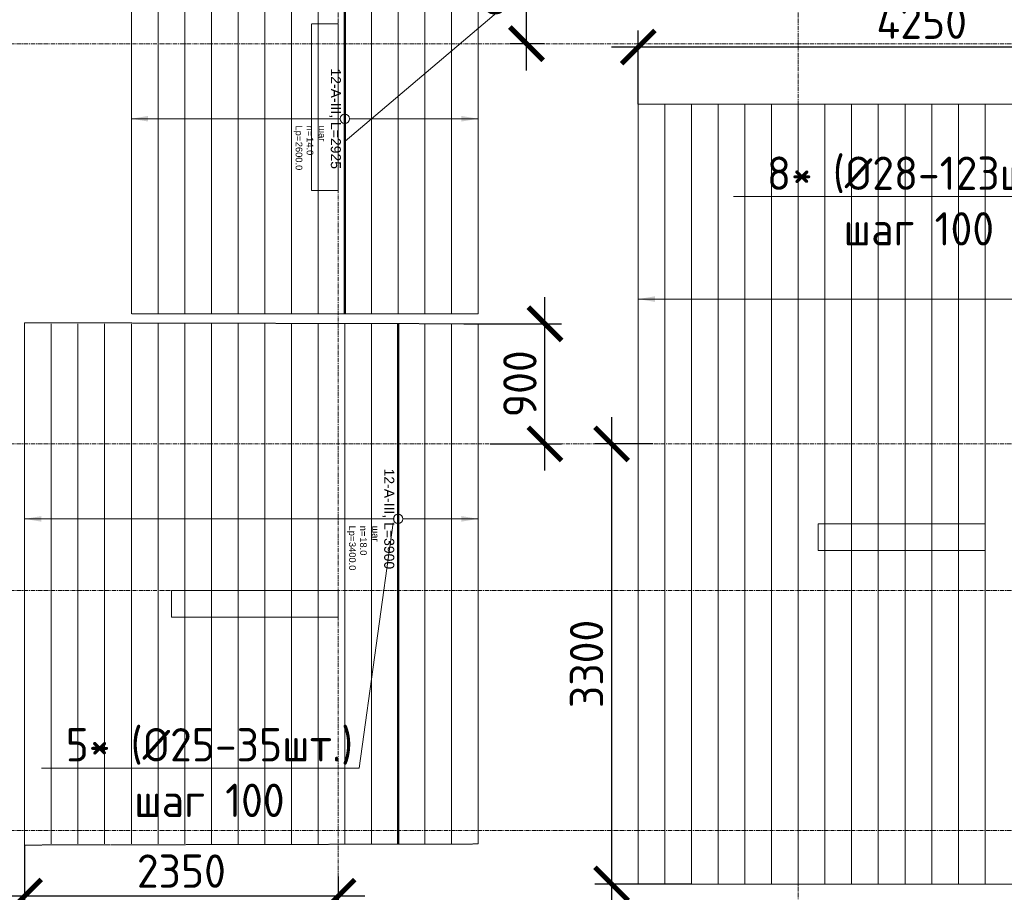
# Model space of a CAD drawing. Header units: millimetres. Extents: x -56135 to 1694203, y -446411 to -23139.
# Tile 129 of 256: x 683227 to 690609, y -119761 to -113219. Entities that reach past the tile are written whole.
import ezdxf
from ezdxf import colors
from ezdxf.entities.mleader import LeaderData, LeaderLine
from ezdxf.enums import TextEntityAlignment as Align
from ezdxf.math import Vec2, Vec3

# ---------------------------------------------------------------- set-up
doc = ezdxf.new("R2010")
doc.units = ezdxf.units.MM
doc.set_wipeout_variables(frame=1)
for name, pattern in [('01 Штриховая _4 мм_', [6, 3.5, -2.5]), ('______5', [1100, 800, -100, 100, -100]), ('GOST2.303 4', [7, 5, -2, 0]), ('осевая', [50.8, 31.75, -6.35, 6.35, -6.35])]:
    doc.linetypes.add(name, pattern=pattern)
for name, color, linetype, lineweight in [('АрмСтер', 2, 'Continuous', 50), ('контур распр. стерхней', 2, 'GOST2.303 4', 20), ('Оси', 40, '______5', 18), ('подоснова', 151, 'Continuous', 5), ('РАЗМЕРЫ', 1, 'Continuous', 9), ('СТЕНЫ', 3, 'Continuous', 30)]:
    doc.layers.add(name, color=color, linetype=linetype, lineweight=lineweight)
doc.layers.add('АрмСтер_атрибуты', color=2, linetype='Continuous', lineweight=0, plot=False)
doc.layers.add('АрмСтер_невид', color=8, linetype='Continuous', lineweight=0, plot=False)
doc.styles.add('GOST-2.304_Type-B', font='GOST_Common.ttf')
doc.styles.get("Standard").update_dxf_attribs({"font": 'arial.ttf'})
doc.styles.add('Аннотативный', font='arial.ttf')
doc.dimstyles.new('СПДС', dxfattribs={"dimscale": 100, "dimtxt": 2.5, "dimasz": 2.5, "dimexe": 1.25, "dimexo": 0, "dimtad": 1, "dimdec": 0, "dimtxsty": 'GOST-2.304_Type-B', "dimblk": 'ARCHTICK', "dimcen": 2.5, "dimdle": 2, "dimadec": 0, "dimazin": 2, "dimtfac": 0.75, "dimtdec": 0, "dimtmove": 1, "dimatfit": 3, "dimfxl": 1, "dimtolj": 1, "dimarcsym": 1})

# ---------------------------------------------------------------- blocks, each defined once
blk = doc.blocks.new('оси 2.2-2.3')
at = {"layer": 'Оси', "color": 16, "linetype": 'осевая', "lineweight": 0, "transparency": 33554687}
for p, q in [((487804.9, -104267.9), (487804.9, -134893.5)), ((491254.9, -104267.9), (491254.9, -134893.5)), ((468076.3, -113595.4), (524372.9, -113595.4)), ((468076.3, -116595.4), (524372.9, -116595.4)), ((468076.3, -117695.4), (524372.9, -117695.4)), ((468076.3, -119495.4), (524372.9, -119495.4))]:
    blk.add_line(p, q, dxfattribs=at)
blk = doc.blocks.new('*U1163')
at = {"layer": 'АрмСтер_невид', "ltscale": 100}
for p, q in [((-1462.5, -1200), (4387.5, -1200)), ((-1462.5, -1400), (4387.5, -1400)), ((-1462.5, -1600), (4387.5, -1600)), ((-1462.5, -1800), (4387.5, -1800)), ((-1462.5, -2000), (4387.5, -2000)), ((-1462.5, -2200), (4387.5, -2200)), ((-1462.5, -2400), (4387.5, -2400)), ((-1462.5, -2600), (4387.5, -2600)), ((-1462.5, -2800), (4387.5, -2800)), ((-1462.5, -3000), (4387.5, -3000)), ((-1462.5, -3200), (4387.5, -3200)), ((-1462.5, -3400), (4387.5, -3400)), ((-1462.5, -3600), (4387.5, -3600)), ((-1462.5, -3800), (4387.5, -3800))]:
    blk.add_line(p, q, dxfattribs=at)
at = {"layer": 'РАЗМЕРЫ', "ltscale": 15}
blk.add_line((0, -3800), (0, 8400), dxfattribs=at)
at = {"layer": 'РАЗМЕРЫ'}
blk.add_line((112.5, -3800), (-112.5, -3800), dxfattribs=at)
blk.add_solid([(0, -3800), (20.9, -3674.8), (-20.9, -3674.8)], dxfattribs=at)
at = {"layer": 'АрмСтер_атрибуты', "style": 'Аннотативный', "flags": 8}
blk.add_attdef('ПОЗ', (110, 29.6), '', height=75, dxfattribs=at)
blk.add_attdef('НАИМЕНОВАНИЕ', text='', height=75, dxfattribs=at).set_placement((0, -29.3), align=Align.TOP_CENTER)
at = {"layer": 'АрмСтер_атрибуты', "color": 215, "style": 'Аннотативный'}
for tag, p, flags in [('ШАГ', (190.9, -194.2), 10), ('КОЛ', (138, -285.1), 8), ('ШИРИНА', (172.9, -367.8), 8)]:
    blk.add_attdef(tag, p, '', height=50, dxfattribs=dict(at, flags=flags))
at = {"layer": 'АрмСтер_атрибуты', "flags": 9}
for tag, p in [('МАССА', (-1033.5, -1010.5)), ('ОБОЗНАЧЕНИЕ', (-1033.5, -1124.4))]:
    blk.add_attdef(tag, p, '', height=75, dxfattribs=at)
blk = doc.blocks.new('_ArchTick')
at = {"color": 0, "linetype": 'ByBlock', "const_width": 0.15}
blk.add_lwpolyline([(-0.5, -0.5), (0.5, 0.5)], dxfattribs=at)
blk = doc.blocks.new('*D1379')
at = {"layer": 'DEFPOINTS', "color": 0, "transparency": 16777216}
for p in [(687864.3, -113425.4), (692114.3, -113758.8), (687864.3, -113851.4)]:
    blk.add_point(p, dxfattribs=at)
at = {"layer": 'РАЗМЕРЫ', "color": 0, "lineweight": -2, "transparency": 16777216}
for p, q in [((687864.3, -113851.4), (687864.3, -113300.4)), ((692114.3, -113758.8), (692114.3, -113300.4)), ((692314.3, -113425.4), (687664.3, -113425.4))]:
    blk.add_line(p, q, dxfattribs=at)
at = {"layer": 'РАЗМЕРЫ', "color": 0, "lineweight": -2, "transparency": 16777216, "xscale": 250, "yscale": 250, "zscale": 250, "rotation": 180}
blk.add_blockref('_ArchTick', (687864.3, -113425.4), dxfattribs=at)
at = {"layer": 'РАЗМЕРЫ', "color": 0, "lineweight": -2, "transparency": 16777216, "xscale": 250, "yscale": 250, "zscale": 250}
blk.add_blockref('_ArchTick', (692114.3, -113425.4), dxfattribs=at)
at = {"layer": 'РАЗМЕРЫ', "color": 0, "transparency": 16777216, "insert": (689989.3, -113237.9), "char_height": 250, "attachment_point": 5, "style": 'GOST-2.304_Type-B'}
blk.add_mtext('\\A1;4250', dxfattribs=at)
blk = doc.blocks.new('*D1256')
at = {"layer": 'DEFPOINTS', "color": 0, "transparency": 16777216}
for p in [(687973, -116399.2), (687664.3, -119699.2), (688261.7, -119699.2)]:
    blk.add_point(p, dxfattribs=at)
at = {"layer": 'РАЗМЕРЫ', "color": 0, "lineweight": -2, "transparency": 16777216}
for p, q in [((687664.3, -116199.2), (687664.3, -119899.2)), ((687973, -116399.2), (687539.3, -116399.2)), ((688261.7, -119699.2), (687539.3, -119699.2))]:
    blk.add_line(p, q, dxfattribs=at)
at = {"layer": 'РАЗМЕРЫ', "color": 0, "lineweight": -2, "transparency": 16777216, "xscale": 250, "yscale": 250, "zscale": 250}
for p, rotation in [((687664.3, -116399.2), 90), ((687664.3, -119699.2), 270)]:
    blk.add_blockref('_ArchTick', p, dxfattribs=dict(at, rotation=rotation))
at = {"layer": 'РАЗМЕРЫ', "color": 0, "transparency": 16777216, "insert": (687476.8, -118049.2), "char_height": 250, "attachment_point": 5, "rotation": 90, "style": 'GOST-2.304_Type-B'}
blk.add_mtext('\\A1;3300', dxfattribs=at)
blk = doc.blocks.new('_None')
blk = doc.blocks.new('*U1143')
at = {"layer": 'АрмСтер_невид', "ltscale": 100}
for p, q in [((-1462.5, 1000), (1462.5, 1000)), ((-1462.5, 800), (1462.5, 800)), ((-1462.5, 600), (1462.5, 600)), ((-1462.5, 400), (1462.5, 400)), ((-1462.5, 200), (1462.5, 200)), ((-1462.5, -200), (1462.5, -200)), ((-1462.5, -400), (1462.5, -400)), ((-1462.5, -600), (1462.5, -600)), ((-1462.5, -800), (1462.5, -800)), ((-1462.5, -1000), (1462.5, -1000)), ((-1462.5, -1200), (1462.5, -1200)), ((-1462.5, -1400), (1462.5, -1400)), ((-1462.5, -1600), (1462.5, -1600))]:
    blk.add_line(p, q, dxfattribs=at)
at = {"layer": 'РАЗМЕРЫ'}
for p, q in [((112.5, 1000), (-112.5, 1000)), ((112.5, -1600), (-112.5, -1600))]:
    blk.add_line(p, q, dxfattribs=at)
at = {"layer": 'РАЗМЕРЫ', "ltscale": 15}
blk.add_line((0, -1600), (0, 1000), dxfattribs=at)
at = {"layer": 'РАЗМЕРЫ'}
for points in [[(0, 1000), (20.9, 874.8), (-20.9, 874.8)], [(0, -1600), (20.9, -1474.8), (-20.9, -1474.8)]]:
    blk.add_solid(points, dxfattribs=at)
at = {"layer": 'АрмСтер_атрибуты', "color": 215, "ltscale": 15, "style": 'Аннотативный'}
for s, p in [('шаг', (51.4, -194.2)), ('n=', (51.4, -285.1)), ('Lр=', (50.2, -367.8))]:
    blk.add_text(s, height=50, dxfattribs=at).set_placement(p)
at = {"layer": 'АрмСтер_атрибуты', "style": 'Аннотативный', "flags": 8}
blk.add_attdef('ПОЗ', (110, 29.6), '', height=75, dxfattribs=at)
at = {"layer": 'АрмСтер_атрибуты', "color": 215, "style": 'Аннотативный'}
for tag, p, flags in [('ШАГ', (190.9, -194.2), 10), ('КОЛ', (138, -285.1), 8), ('ШИРИНА', (172.9, -367.8), 8)]:
    blk.add_attdef(tag, p, '', height=50, dxfattribs=dict(at, flags=flags))
at = {"layer": 'АрмСтер_атрибуты', "flags": 9}
for tag, p in [('МАССА', (-1033.5, -1010.5)), ('ОБОЗНАЧЕНИЕ', (-1033.5, -1124.4))]:
    blk.add_attdef(tag, p, '', height=75, dxfattribs=at)
at = {"linetype": 'Continuous', "lineweight": 0}
blk.add_wipeout([(35, 0), (28.3, 20.6), (10.8, 33.3), (-10.8, 33.3), (-28.3, 20.6), (-35, 0), (-28.3, -20.6), (-10.8, -33.3), (10.8, -33.3), (28.3, -20.6)], dxfattribs=at)
at = {"color": 0, "linetype": 'ByBlock', "lineweight": -2, "ltscale": 100}
blk.add_line((-1462.5, 0), (1462.5, 0), dxfattribs=at)
at = {"layer": 'АрмСтер_невид', "ltscale": 100}
blk.add_line((-1462.5, 0), (1462.5, 0), dxfattribs=at)
at = {"layer": 'РАЗМЕРЫ'}
blk.add_circle((0, 0), 35, dxfattribs=at)
at = {"layer": 'АрмСтер_атрибуты', "style": 'Аннотативный', "flags": 8}
blk.add_attdef('НАИМЕНОВАНИЕ', text='', height=75, dxfattribs=at).set_placement((0, -29.3), align=Align.TOP_CENTER)
blk = doc.blocks.new('*D1370')
at = {"layer": 'DEFPOINTS', "color": 0, "transparency": 16777216}
for p in [(686664.3, -112499.2), (687026.9, -112499.2), (687158.5, -113399.2)]:
    blk.add_point(p, dxfattribs=at)
at = {"layer": 'РАЗМЕРЫ', "color": 0, "lineweight": -2, "transparency": 16777216}
for p, q in [((687026.9, -113599.2), (687026.9, -112299.2)), ((686664.3, -112499.2), (687151.9, -112499.2)), ((687158.5, -113399.2), (686901.9, -113399.2))]:
    blk.add_line(p, q, dxfattribs=at)
at = {"layer": 'РАЗМЕРЫ', "color": 0, "lineweight": -2, "transparency": 16777216, "xscale": 250, "yscale": 250, "zscale": 250}
for p, rotation in [((687026.9, -112499.2), 90), ((687026.9, -113399.2), 270)]:
    blk.add_blockref('_ArchTick', p, dxfattribs=dict(at, rotation=rotation))
at = {"layer": 'РАЗМЕРЫ', "color": 0, "transparency": 16777216, "insert": (686839.4, -112949.2), "char_height": 250, "attachment_point": 5, "rotation": 90, "style": 'GOST-2.304_Type-B'}
blk.add_mtext('\\A1;900', dxfattribs=at)
blk = doc.blocks.new('*U1150')
at = {"layer": 'АрмСтер_невид', "ltscale": 100}
for p, q in [((-1462.5, 600), (2437.5, 600)), ((-1462.5, 400), (2437.5, 400)), ((-1462.5, 200), (2437.5, 200)), ((-1462.5, -200), (2437.5, -200)), ((-1462.5, -400), (2437.5, -400)), ((-1462.5, -600), (2437.5, -600)), ((-1462.5, -800), (2437.5, -800)), ((-1462.5, -1000), (2437.5, -1000)), ((-1462.5, -1200), (2437.5, -1200)), ((-1462.5, -1400), (2437.5, -1400)), ((-1462.5, -1600), (2437.5, -1600)), ((-1462.5, -1800), (2437.5, -1800)), ((-1462.5, -2000), (2437.5, -2000)), ((-1462.5, -2200), (2437.5, -2200)), ((-1462.5, -2400), (2437.5, -2400)), ((-1462.5, -2600), (2437.5, -2600)), ((-1462.5, -2800), (2437.5, -2800))]:
    blk.add_line(p, q, dxfattribs=at)
at = {"layer": 'РАЗМЕРЫ'}
for p, q in [((112.5, 600), (-112.5, 600)), ((112.5, -2800), (-112.5, -2800))]:
    blk.add_line(p, q, dxfattribs=at)
at = {"layer": 'РАЗМЕРЫ', "ltscale": 15}
blk.add_line((0, -2800), (0, 600), dxfattribs=at)
at = {"layer": 'РАЗМЕРЫ'}
for points in [[(0, 600), (20.9, 474.8), (-20.9, 474.8)], [(0, -2800), (20.9, -2674.8), (-20.9, -2674.8)]]:
    blk.add_solid(points, dxfattribs=at)
at = {"layer": 'АрмСтер_атрибуты', "color": 215, "ltscale": 15, "style": 'Аннотативный'}
for s, p in [('шаг', (51.4, -194.2)), ('n=', (51.4, -285.1)), ('Lр=', (50.2, -367.8))]:
    blk.add_text(s, height=50, dxfattribs=at).set_placement(p)
at = {"layer": 'АрмСтер_атрибуты', "style": 'Аннотативный', "flags": 8}
blk.add_attdef('ПОЗ', (110, 29.6), '', height=75, dxfattribs=at)
at = {"layer": 'АрмСтер_атрибуты', "color": 215, "style": 'Аннотативный'}
for tag, p, flags in [('ШАГ', (190.9, -194.2), 10), ('КОЛ', (138, -285.1), 8), ('ШИРИНА', (172.9, -367.8), 8)]:
    blk.add_attdef(tag, p, '', height=50, dxfattribs=dict(at, flags=flags))
at = {"layer": 'АрмСтер_атрибуты', "flags": 9}
for tag, p in [('МАССА', (-1033.5, -410.5)), ('ОБОЗНАЧЕНИЕ', (-1033.5, -524.4))]:
    blk.add_attdef(tag, p, '', height=75, dxfattribs=at)
at = {"linetype": 'Continuous', "lineweight": 0}
blk.add_wipeout([(35, 0), (28.3, 20.6), (10.8, 33.3), (-10.8, 33.3), (-28.3, 20.6), (-35, 0), (-28.3, -20.6), (-10.8, -33.3), (10.8, -33.3), (28.3, -20.6)], dxfattribs=at)
at = {"color": 0, "linetype": 'ByBlock', "lineweight": -2, "ltscale": 100}
blk.add_line((-1462.5, 0), (2437.5, 0), dxfattribs=at)
at = {"layer": 'АрмСтер_невид', "ltscale": 100}
blk.add_line((-1462.5, 0), (2437.5, 0), dxfattribs=at)
at = {"layer": 'РАЗМЕРЫ'}
blk.add_circle((0, 0), 35, dxfattribs=at)
at = {"layer": 'АрмСтер_атрибуты', "style": 'Аннотативный', "flags": 8}
blk.add_attdef('НАИМЕНОВАНИЕ', text='', height=75, dxfattribs=at).set_placement((0, -29.3), align=Align.TOP_CENTER)
blk = doc.blocks.new('*D1201')
at = {"layer": 'DEFPOINTS', "color": 0, "transparency": 16777216}
for p in [(683264.3, -119407.1), (685614.3, -119641.9), (683264.3, -119790)]:
    blk.add_point(p, dxfattribs=at)
at = {"layer": 'РАЗМЕРЫ', "color": 0, "lineweight": -2, "transparency": 16777216}
for p, q in [((683264.3, -119407.1), (683264.3, -119915)), ((685614.3, -119641.9), (685614.3, -119915)), ((685814.3, -119790), (683064.3, -119790))]:
    blk.add_line(p, q, dxfattribs=at)
at = {"layer": 'РАЗМЕРЫ', "color": 0, "lineweight": -2, "transparency": 16777216, "xscale": 250, "yscale": 250, "zscale": 250, "rotation": 180}
blk.add_blockref('_ArchTick', (683264.3, -119790), dxfattribs=at)
at = {"layer": 'РАЗМЕРЫ', "color": 0, "lineweight": -2, "transparency": 16777216, "xscale": 250, "yscale": 250, "zscale": 250}
blk.add_blockref('_ArchTick', (685614.3, -119790), dxfattribs=at)
at = {"layer": 'РАЗМЕРЫ', "color": 0, "transparency": 16777216, "insert": (684439.3, -119602.5), "char_height": 250, "attachment_point": 5, "style": 'GOST-2.304_Type-B'}
blk.add_mtext('\\A1;2350', dxfattribs=at)
blk = doc.blocks.new('*D1332')
at = {"layer": 'DEFPOINTS', "color": 0, "transparency": 16777216}
for p in [(686556.8, -115498.9), (687164.9, -115498.9), (686754.4, -116399.2)]:
    blk.add_point(p, dxfattribs=at)
at = {"layer": 'РАЗМЕРЫ', "color": 0, "lineweight": -2, "transparency": 16777216}
for p, q in [((687164.9, -116599.2), (687164.9, -115298.9)), ((686556.8, -115498.9), (687289.9, -115498.9)), ((686754.4, -116399.2), (687289.9, -116399.2))]:
    blk.add_line(p, q, dxfattribs=at)
at = {"layer": 'РАЗМЕРЫ', "color": 0, "lineweight": -2, "transparency": 16777216, "xscale": 250, "yscale": 250, "zscale": 250}
for p, rotation in [((687164.9, -115498.9), 90), ((687164.9, -116399.2), 270)]:
    blk.add_blockref('_ArchTick', p, dxfattribs=dict(at, rotation=rotation))
at = {"layer": 'РАЗМЕРЫ', "color": 0, "transparency": 16777216, "insert": (686977.4, -115949), "char_height": 250, "attachment_point": 5, "rotation": 90, "style": 'GOST-2.304_Type-B'}
blk.add_mtext('\\A1;900', dxfattribs=at)
blk = doc.blocks.new('стены  тп')
at = {"layer": 'СТЕНЫ', "color": 251, "linetype": '01 Штриховая _4 мм_', "lineweight": 0, "true_color": 0x636466}
for p, q in [((555982.3, -323575.7, 3100), (555862.3, -323575.7, 3100)), ((555862.3, -323575.7, 3100), (555862.3, -324825.7, 3100)), ((556062.3, -323575.7, 3100), (555982.3, -323575.7, 3100)), ((556062.3, -324205.7, 3100), (556062.3, -323575.7, 3100)), ((556062.3, -324325.7, 3100), (556062.3, -324205.7, 3100)), ((556062.3, -324825.7, 3100), (556062.3, -324325.7, 3100)), ((555862.3, -324825.7, 3100), (555982.3, -324825.7, 3100)), ((555982.3, -324825.7, 3100), (556062.3, -324825.7, 3100)), ((560912.3, -327325.7, 3100), (559662.3, -327325.7, 3100)), ((559662.3, -327325.7, 3100), (559662.3, -327525.7, 3100)), ((560912.3, -327525.7, 3100), (560912.3, -327325.7, 3100)), ((559662.3, -327525.7, 3100), (560912.3, -327525.7, 3100)), ((555862.3, -327825.7, 3100), (554812.3, -327825.7, 3100)), ((554812.3, -327825.7, 3100), (554812.3, -328025.7, 3100)), ((555982.3, -327825.7, 3100), (555862.3, -327825.7, 3100)), ((556062.3, -327825.7, 3100), (555982.3, -327825.7, 3100)), ((556062.3, -328025.7, 3100), (556062.3, -327825.7, 3100)), ((554812.3, -328025.7, 3100), (555862.3, -328025.7, 3100)), ((555862.3, -328025.7, 3100), (555982.3, -328025.7, 3100)), ((555982.3, -328025.7, 3100), (556062.3, -328025.7, 3100))]:
    blk.add_line(p, q, dxfattribs=at)

msp = doc.modelspace()

# ---------------------------------------------------------------- linework, layer by layer
at = {"layer": 'контур распр. стерхней', "linetype": '01 Штриховая _4 мм_'}
for points in [[(684064.3, -115424.2), (684064.3, -112499.2), (686664.3, -112499.2), (686664.3, -115424.2)], [(687864.3, -119701.4), (687864.3, -113851.4), (700064.3, -113851.4), (700064.3, -119701.4)], [(683264.3, -119407.1), (683264.3, -115491.3), (686664.3, -115499.2), (686664.3, -119399.2)]]:
    msp.add_lwpolyline(points, close=True, dxfattribs=at)

# ---------------------------------------------------------------- block references
at = {"layer": 'РАЗМЕРЫ', "color": 1}
msp.add_blockref('оси 2.2-2.3', (197809.4, 196.2), dxfattribs=at)

# ---------------------------------------------------------------- next in the draw order: block references
at = {"layer": 'АрмСтер', "ltscale": 15}
ref = msp.add_blockref('*U1143', (685664.3, -113961.7), dxfattribs=dict(at, rotation=270))
ref.add_attrib('НАИМЕНОВАНИЕ', '12-A-III, L=2925', dxfattribs={"layer": 'АрмСтер_атрибуты', "height": 75, "rotation": 270, "style": 'Аннотативный', "flags": 8}).set_placement((685635, -113961.7), align=Align.TOP_CENTER)
ref.add_attrib('КОЛ', '14.0', (685379.2, -114099.7), dxfattribs={"layer": 'АрмСтер_атрибуты', "color": 215, "height": 50, "rotation": 270, "style": 'Аннотативный', "flags": 8})
ref.add_attrib('ШИРИНА', '2600.0', (685296.5, -114134.5), dxfattribs={"layer": 'АрмСтер_атрибуты', "color": 215, "height": 50, "rotation": 270, "style": 'Аннотативный', "flags": 8})
at = {"layer": 'АрмСтер', "ltscale": 15, "rotation": 270}
msp.add_blockref('*U1163', (691664.3, -115313.9), dxfattribs=at)
at = {"layer": 'АрмСтер', "ltscale": 15}
ref = msp.add_blockref('*U1150', (686064.3, -116961.7), dxfattribs=dict(at, rotation=270))
ref.add_attrib('НАИМЕНОВАНИЕ', '12-A-III, L=3900', dxfattribs={"layer": 'АрмСтер_атрибуты', "height": 75, "rotation": 270, "style": 'Аннотативный', "flags": 8}).set_placement((686035, -116961.7), align=Align.TOP_CENTER)
ref.add_attrib('КОЛ', '18.0', (685779.2, -117099.7), dxfattribs={"layer": 'АрмСтер_атрибуты', "color": 215, "height": 50, "rotation": 270, "style": 'Аннотативный', "flags": 8})
ref.add_attrib('ШИРИНА', '3400.0', (685696.5, -117134.5), dxfattribs={"layer": 'АрмСтер_атрибуты', "color": 215, "height": 50, "rotation": 270, "style": 'Аннотативный', "flags": 8})

# ---------------------------------------------------------------- next in the draw order: block references
at = {"layer": 'РАЗМЕРЫ'}
msp.add_blockref('стены  тп', (129552, 210326.6, -3100), dxfattribs=at)

# ---------------------------------------------------------------- next in the draw order: dimensions: what is measured, and where the dimension line sits
dim = msp.add_linear_dim(base=(687026.9, -112499.2), p1=(687158.5, -113399.2), p2=(686664.3, -112499.2), angle=270, dimstyle='СПДС', dxfattribs=at)
dim.commit()
dim.dimension.update_dxf_attribs({"geometry": '*D1370', "text_midpoint": (686839.4, -112949.2)})
dim = msp.add_linear_dim(base=(687864.3, -113425.4), p1=(692114.3, -113758.8), p2=(687864.3, -113851.4), dimstyle='СПДС', dxfattribs=at)
dim.commit()
dim.dimension.update_dxf_attribs({"geometry": '*D1379', "text_midpoint": (689989.3, -113237.9)})
at = {"layer": 'РАЗМЕРЫ', "color": 1}
for base, p1, p2, picture, middle in [((687164.9, -115498.9), (686754.4, -116399.2), (686556.8, -115498.9), '*D1332', (686977.4, -115949)), ((687664.3, -119699.2), (687973, -116399.2), (688261.7, -119699.2), '*D1256', (687476.8, -118049.2))]:
    dim = msp.add_linear_dim(base=base, p1=p1, p2=p2, angle=90, dimstyle='СПДС', dxfattribs=at)
    dim.commit()
    dim.dimension.update_dxf_attribs({"geometry": picture, "text_midpoint": middle})
dim = msp.add_linear_dim(base=(683264.3, -119790), p1=(685614.3, -119641.9), p2=(683264.3, -119407.1), dimstyle='СПДС', dxfattribs=at)
dim.commit()
dim.dimension.update_dxf_attribs({"geometry": '*D1201', "text_midpoint": (684439.3, -119602.5)})

# ---------------------------------------------------------------- next in the draw order: leaders
at = {"layer": 'подоснова', "color": 6, "ltscale": 0.3}
ml = msp.add_multileader_mtext('Standard', dxfattribs=at)
ml.set_content('1* (%%C20-27шт.)\\Pшаг 100', color=6, style='GOST-2.304_Type-B')
ml.set_leader_properties(color=256, linetype='ByLayer', lineweight=15)
ml.set_arrow_properties(name='NONE')
ml.build(insert=Vec2(0, 0))
ml.multileader.update_dxf_attribs({"text_left_attachment_type": 6, "text_right_attachment_type": 6, "dogleg_length": 0.1, "arrow_head_size": 18})
ctx = ml.context
ctx.base_point, ctx.char_height, ctx.arrow_head_size, ctx.landing_gap_size, ctx.plane_origin = Vec3(687502.7, -112573.3, 7.1), 250, 18, 20, Vec3(675606.7, -115109.5, 7.1)
ctx.left_attachment, ctx.right_attachment, ctx.text_align_type = 6, 6, 1
notes = []
notes.append((ctx, [(0, (1, 1, 0), (687502.6, -112573.3, 7.1), (1, 0), 0.1, [(0, [(685667.8, -114129, 7.1)], 0, [])])]))
ctx.mtext.insert, ctx.mtext.alignment, ctx.mtext.flow_direction = Vec3(688601.1, -112273.3, 7.1), 2, 5
at = {"layer": 'подоснова', "color": 2, "ltscale": 0.3}
ml = msp.add_multileader_mtext('Standard', dxfattribs=at)
ml.set_content('8* (%%C28-123шт.)\\Pшаг 100', color=2, style='GOST-2.304_Type-B')
ml.set_leader_properties(color=256, linetype='ByLayer', lineweight=15)
ml.set_arrow_properties(name='NONE')
ml.build(insert=Vec2(0, 0))
ml.multileader.update_dxf_attribs({"text_left_attachment_type": 6, "text_right_attachment_type": 6, "dogleg_length": 0.1, "arrow_head_size": 18})
ctx = ml.context
ctx.base_point, ctx.char_height, ctx.arrow_head_size, ctx.landing_gap_size, ctx.plane_origin = Vec3(688782.1, -114545.3), 250, 18, 20, Vec3(680850.2, -112244.2)
ctx.left_attachment, ctx.right_attachment, ctx.text_align_type = 6, 6, 1
notes.append((ctx, [(1, (1, 1, 0), (691154.1, -114545.3), (-1, 0), 0.1, [(0, [(691662.6, -115348.9)], 0, [])])]))
ctx.mtext.insert, ctx.mtext.alignment, ctx.mtext.flow_direction = Vec3(689968.1, -114245.3), 2, 5
at = {"layer": 'подоснова', "color": 6, "ltscale": 0.3}
ml = msp.add_multileader_mtext('Standard', dxfattribs=at)
ml.set_content('5* (%%C25-35шт.)\\Pшаг 100', color=6, style='GOST-2.304_Type-B')
ml.set_leader_properties(color=256, linetype='ByLayer', lineweight=15)
ml.set_arrow_properties(name='NONE')
ml.build(insert=Vec2(0, 0))
ml.multileader.update_dxf_attribs({"text_left_attachment_type": 6, "text_right_attachment_type": 6, "dogleg_length": 0.1, "arrow_head_size": 18})
ctx = ml.context
ctx.base_point, ctx.char_height, ctx.arrow_head_size, ctx.landing_gap_size, ctx.plane_origin = Vec3(683526.2, -118830.3, 7.1), 250, 18, 20, Vec3(675966.5, -117972, 7.1)
ctx.left_attachment, ctx.right_attachment, ctx.text_align_type = 6, 6, 1
notes.append((ctx, [(1, (1, 1, 0), (685773.1, -118830.3, 7.1), (-1, 0), 0.1, [(0, [(686027.7, -116991.5, 7.1)], 0, [])])]))
ctx.mtext.insert, ctx.mtext.alignment, ctx.mtext.flow_direction = Vec3(684649.6, -118530.3, 7.1), 2, 5
for ctx, leaders in notes:
    for number, flags, end, landing, length, lines in leaders:
        leader = LeaderData()
        leader.index, (leader.has_last_leader_line, leader.has_dogleg_vector, leader.attachment_direction) = number, flags
        leader.last_leader_point, leader.dogleg_vector, leader.dogleg_length = Vec3(end), Vec3(landing), length
        for number, points, colour, breaks in lines:
            line = LeaderLine()
            line.index, line.vertices, line.color, line.breaks = number, Vec3.list(points), colors.encode_raw_color(colour), breaks
            leader.lines.append(line)
        ctx.leaders.append(leader)

doc.saveas('drawing.dxf')
